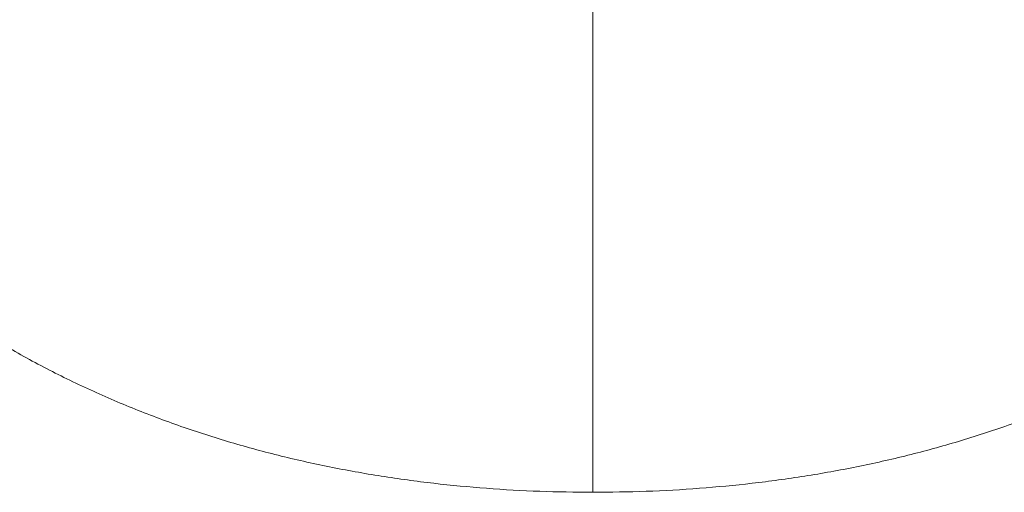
# Model space of a CAD drawing. Header units: millimetres. Extents: x 8 to 559, y 12 to 395.
# Tile 52 of 256: x 284 to 306, y 349 to 359. Entities that reach past the tile are written whole.
import ezdxf

# ---------------------------------------------------------------- set-up
doc = ezdxf.new("R2010")
doc.units = ezdxf.units.MM

msp = doc.modelspace()

# ---------------------------------------------------------------- linework, layer by layer
at = {"color": 252, "linetype": 'Continuous', "lineweight": 0}
for points, knots in [([(273.224, 365.751), (273.397, 365.309), (273.743, 364.428), (274.324, 363.129), (274.957, 361.854), (275.653, 360.605), (276.353, 359.483), (277.044, 358.485), (277.71, 357.605), (278.417, 356.753), (279.165, 355.935), (279.954, 355.155), (280.786, 354.413), (281.661, 353.711), (282.579, 353.053), (283.537, 352.439), (284.529, 351.874), (285.551, 351.361), (286.6, 350.901), (287.672, 350.493), (288.766, 350.138), (289.878, 349.834), (291.007, 349.58), (292.15, 349.375), (293.304, 349.218), (294.467, 349.108), (295.636, 349.04), (296.418, 349.032), (296.808, 349.027)], [0, 0, 0, 0, 0.047791, 0.09545, 0.143033, 0.190622, 0.23832, 0.274701, 0.311119, 0.347485, 0.383724, 0.419845, 0.455934, 0.492093, 0.528396, 0.564785, 0.601163, 0.637442, 0.673608, 0.709711, 0.745802, 0.781919, 0.818089, 0.854328, 0.890642, 0.927032, 0.963489, 1, 1, 1, 1]), ([(320.392, 365.751), (320.22, 365.309), (319.874, 364.428), (319.293, 363.129), (318.66, 361.854), (317.964, 360.605), (317.264, 359.483), (316.573, 358.485), (315.907, 357.605), (315.2, 356.753), (314.452, 355.935), (313.663, 355.155), (312.831, 354.413), (311.956, 353.711), (311.038, 353.053), (310.08, 352.439), (309.088, 351.874), (308.066, 351.361), (307.017, 350.901), (305.945, 350.493), (304.851, 350.138), (303.739, 349.834), (302.61, 349.58), (301.467, 349.375), (300.313, 349.218), (299.15, 349.108), (297.981, 349.04), (297.199, 349.032), (296.808, 349.027)], [0, 0, 0, 0, 0.047791, 0.09545, 0.143033, 0.190622, 0.23832, 0.274701, 0.311119, 0.347485, 0.383724, 0.419845, 0.455934, 0.492093, 0.528396, 0.564785, 0.601163, 0.637442, 0.673608, 0.709711, 0.745802, 0.781919, 0.818089, 0.854328, 0.890642, 0.927032, 0.963489, 1, 1, 1, 1]), ([(296.808, 349.027), (296.808, 349.456), (296.808, 350.312), (296.808, 351.563), (296.808, 352.795), (296.808, 353.99), (296.808, 355.096), (296.808, 356.12), (296.808, 357.069), (296.808, 357.951), (296.808, 358.83), (296.808, 359.373), (296.808, 359.668)], [0, 0, 0, 0, 0.0861786, 0.1723645, 0.2733558, 0.3743564, 0.4753582, 0.5763563, 0.6773635, 0.7783685, 0.8793721, 1, 1, 1, 1])]:
    msp.add_open_spline(points, degree=3, knots=knots, dxfattribs=at)

doc.saveas('drawing.dxf')
